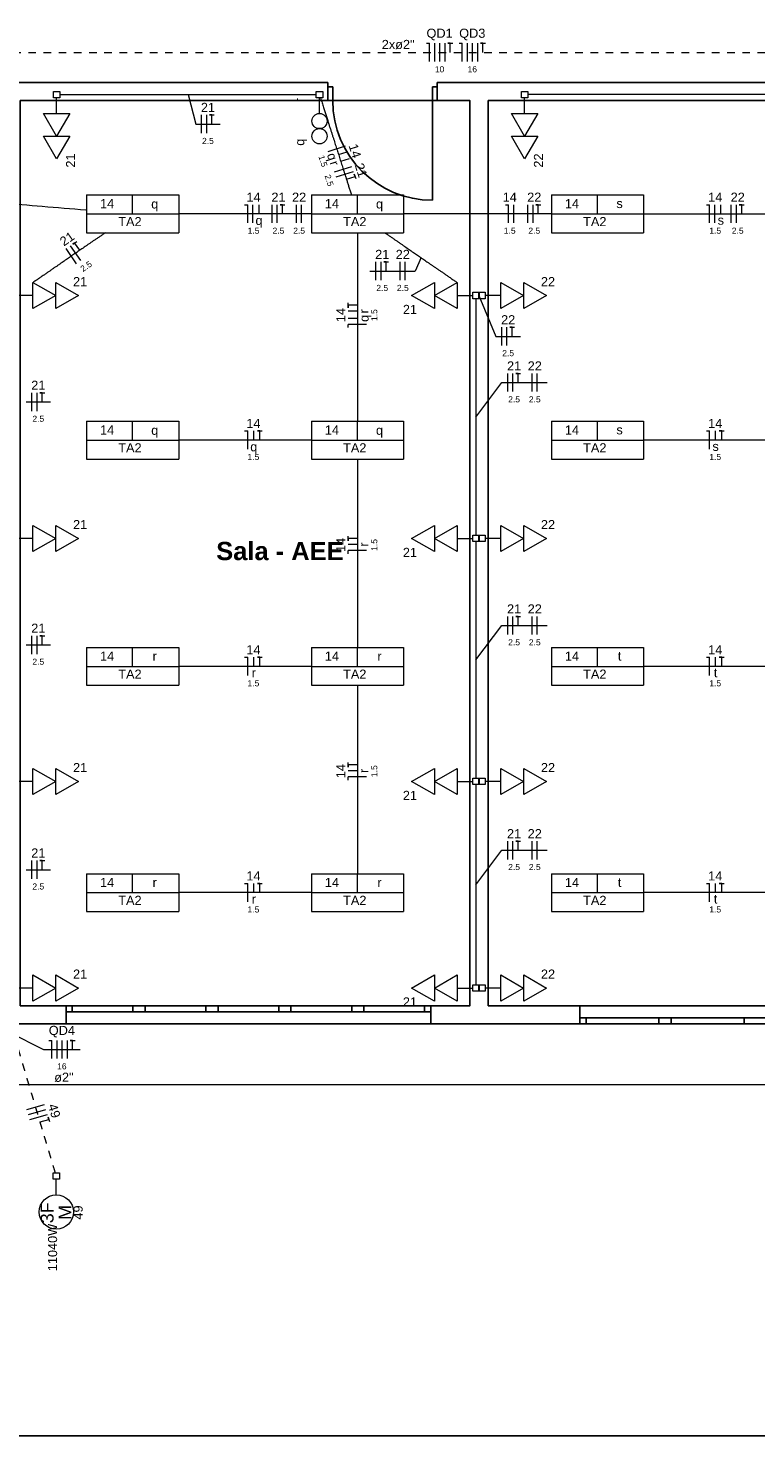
# Model space of a CAD drawing. Header units: millimetres. Extents: x 55082 to 85113, y -5867 to -946.
# Tile 13 of 77: x 57098 to 57697, y -5866 to -4707. Entities that reach past the tile are written whole.
import ezdxf

# ---------------------------------------------------------------- set-up
doc = ezdxf.new("R2010")
doc.units = ezdxf.units.MM
doc.header["$MEASUREMENT"] = 0
doc.linetypes.add('JIS_02_1.2', pattern=[0.25, 0.125, -0.125])
for name, color, linetype, lineweight in [('EL-Condutos', 5, 'Continuous', 20), ('EL-Fios (Fase 1)', 7, 'Continuous', 5), ('EL-Fios (Fase 2)', 7, 'Continuous', 5), ('EL-Fios (Fase 3)', 7, 'Continuous', 5), ('EL-Fios (Neutro)', 7, 'Continuous', 5), ('EL-Fios (Retorno)', 7, 'Continuous', 5), ('EL-Fios (Terra)', 7, 'Continuous', 5), ('EL-Textos conduto', 7, 'Continuous', 5), ('EL-Textos fios', 7, 'Continuous', 20), ('FINA', 8, 'Continuous', 5), ('P-SIMBOL', 5, 'Continuous', 20), ('Textos', 7, 'Continuous', 5)]:
    doc.layers.add(name, color=color, linetype=linetype, lineweight=lineweight)
doc.layers.add('M-6', color=6, linetype='Continuous')
doc.styles.add('Arial', font='arial.ttf')
doc.styles.add('ArialN', font='arialbd.ttf')

msp = doc.modelspace()

# ---------------------------------------------------------------- linework, layer by layer
for p, q in [((57344.4, -4752.1), (56470.5, -4752.1)), ((57344.4, -4752.1), (57340.7, -4752.1)), ((57344.4, -4767.1), (57344.4, -4752.1)), ((57344.4, -4767.1), (57344.4, -4752.1)), ((57344.4, -4755.6), (57348.4, -4755.6)), ((57348.4, -4755.6), (57348.4, -4767.1)), ((57430.4, -4755.6), (57434.4, -4755.6)), ((57430.4, -4755.6), (57430.4, -4849.1)), ((57434.4, -4752.1), (57438.1, -4752.1)), ((57434.4, -4767.1), (57434.4, -4752.1)), ((57434.4, -4767.1), (57434.4, -4752.1)), ((57909.3, -4752.1), (57434.4, -4752.1)), ((57091.2, -4767.1), (57131.2, -4767.1)), ((57185.1, -4767.1), (57305.1, -4767.1)), ((57344.4, -4767.1), (57340.7, -4767.1)), ((57461.2, -4767.1), (57430.4, -4767.1)), ((57434.4, -4767.1), (57438.1, -4767.1)), ((57476.2, -4767.1), (57476.2, -5512.1)), ((57476.2, -4919.7), (57476.2, -4854.7)), ((57429, -5512.1), (57091.2, -5512.1)), ((57129, -5512.1), (57129, -5527.1)), ((57129, -5512.1), (57129, -5527.1)), ((57134, -5512.1), (57134, -5517.1)), ((57184, -5517.1), (57184, -5512.1)), ((57194, -5512.1), (57194, -5517.1)), ((57244, -5517.1), (57244, -5512.1)), ((57254, -5512.1), (57254, -5517.1)), ((57304, -5517.1), (57304, -5512.1)), ((57314, -5512.1), (57314, -5517.1)), ((57364, -5517.1), (57364, -5512.1)), ((57374, -5512.1), (57374, -5517.1)), ((57424, -5517.1), (57424, -5512.1)), ((57429, -5512.1), (57429, -5527.1)), ((57429, -5512.1), (57429, -5527.1)), ((57516.2, -5512.1), (57696.2, -5512.1)), ((57551.8, -5527.1), (57551.8, -5512.1)), ((57971.8, -5512.1), (57551.8, -5512.1)), ((57551.8, -5527.1), (57551.8, -5512.1)), ((57429, -5517.1), (57129, -5517.1)), ((57971.8, -5522.1), (57551.8, -5522.1)), ((57556.8, -5527.1), (57556.8, -5522.1)), ((57616.8, -5522.1), (57616.8, -5527.1)), ((57626.8, -5527.1), (57626.8, -5522.1)), ((57686.8, -5522.1), (57686.8, -5527.1))]:
    msp.add_line(p, q)
msp.add_lwpolyline([(57091.2, -4767.1), (57091.2, -5512.1), (57461.2, -5512.1), (57461.2, -4767.1)], close=True)
for points in [[(57091.2, -4767.1), (57348.4, -4767.1)], [(57461.2, -4767.1), (57461.2, -5512.1)], [(57476.2, -4767.1), (57913.3, -4767.1)], [(57461.2, -5512.1), (57429, -5512.1)], [(57551.8, -5512.1), (57476.2, -5512.1)], [(57028.5, -5527.1), (57429, -5527.1)], [(57429, -5527.1), (58077.1, -5527.1)]]:
    msp.add_lwpolyline(points)
msp.add_arc((57430.4, -4767.1), 82, 180, 270)
at = {"layer": 'EL-Condutos', "linetype": 'JIS_02_1.2', "ltscale": 50}
for points in [[(56310.4, -4727.4), (56415.7, -4727.4), (56514.2, -4727.4), (56606.5, -4727.4), (56693, -4727.4), (56774.3, -4727.4), (56850.7, -4727.4), (56922.9, -4727.4), (56991.2, -4727.4), (57056.1, -4727.4), (57118.2, -4727.4), (57177.9, -4727.4), (57235.6, -4727.4), (57292, -4727.4), (57347.3, -4727.4), (57402.2, -4727.4), (57457.1, -4727.4), (57512.5, -4727.4), (57568.8, -4727.4), (57626.5, -4727.4), (57686.2, -4727.4), (57748.3, -4727.4), (57813.2, -4727.4), (57881.6, -4727.4), (57953.7, -4727.4), (58030.2, -4727.4), (58111.4, -4727.4), (58198, -4727.4), (58290.2, -4727.4), (58388.8, -4727.4), (58494, -4727.4)], [(57120.1, -5649.5), (57118.4, -5643.8), (57116.8, -5638.4), (57115.3, -5633.4), (57113.9, -5628.6), (57112.5, -5624.1), (57111.2, -5619.9), (57110.1, -5615.9), (57108.9, -5612.1), (57107.8, -5608.5), (57106.8, -5605), (57105.8, -5601.6), (57104.8, -5598.4), (57103.9, -5595.3), (57103, -5592.2), (57102.1, -5589.1), (57101.2, -5586.1), (57100.2, -5583.1), (57099.3, -5580), (57098.4, -5576.9), (57097.4, -5573.7), (57096.5, -5570.4), (57095.4, -5566.9), (57094.4, -5563.4), (57093.2, -5559.6), (57092.1, -5555.7), (57090.8, -5551.5), (57089.5, -5547.1), (57088.1, -5542.4), (57086.6, -5537.5), (57085, -5532.2)]]:
    msp.add_spline(points, degree=3, dxfattribs=at)
at = {"layer": 'EL-Condutos', "linetype": 'Continuous', "ltscale": 50}
for points in [[(57123.9, -4762.1), (57134, -4762.1), (57143.5, -4762.1), (57152.4, -4762.1), (57160.7, -4762.1), (57168.6, -4762.1), (57176, -4762.1), (57182.9, -4762.1), (57189.5, -4762.1), (57195.8, -4762.1), (57201.8, -4762.1), (57207.6, -4762.1), (57213.2, -4762.1), (57218.7, -4762.1), (57224, -4762.1), (57229.3, -4762.1), (57234.7, -4762.1), (57240, -4762.1), (57245.5, -4762.1), (57251.1, -4762.1), (57256.9, -4762.1), (57262.9, -4762.1), (57269.2, -4762.1), (57275.8, -4762.1), (57282.7, -4762.1), (57290.1, -4762.1), (57298, -4762.1), (57306.3, -4762.1), (57315.2, -4762.1), (57324.7, -4762.1), (57334.8, -4762.1)], [(57898, -4762.1), (57879.3, -4762.1), (57861.7, -4762.1), (57845.3, -4762.1), (57829.9, -4762.1), (57815.4, -4762.1), (57801.8, -4762.1), (57788.9, -4762.1), (57776.7, -4762.1), (57765.1, -4762.1), (57754.1, -4762.1), (57743.4, -4762.1), (57733.1, -4762.1), (57723.1, -4762.1), (57713.2, -4762.1), (57703.4, -4762.1), (57693.7, -4762.1), (57683.8, -4762.1), (57673.7, -4762.1), (57663.4, -4762.1), (57652.8, -4762.1), (57641.7, -4762.1), (57630.2, -4762.1), (57618, -4762.1), (57605.1, -4762.1), (57591.5, -4762.1), (57577, -4762.1), (57561.6, -4762.1), (57545.1, -4762.1), (57527.6, -4762.1), (57508.8, -4762.1)], [(57338.3, -4764.9), (57339.6, -4768.8), (57340.8, -4772.6), (57341.9, -4776.1), (57343, -4779.4), (57344, -4782.6), (57344.9, -4785.6), (57345.8, -4788.5), (57346.7, -4791.2), (57347.5, -4793.8), (57348.3, -4796.2), (57349.1, -4798.6), (57349.8, -4800.9), (57350.5, -4803.2), (57351.2, -4805.4), (57351.9, -4807.5), (57352.6, -4809.6), (57353.3, -4811.8), (57353.9, -4813.9), (57354.6, -4816), (57355.3, -4818.2), (57356, -4820.4), (57356.7, -4822.7), (57357.5, -4825), (57358.3, -4827.5), (57359.1, -4830), (57359.9, -4832.6), (57360.8, -4835.4), (57361.7, -4838.3), (57362.7, -4841.4), (57363.8, -4844.7)], [(56371.4, -4791.3), (56409, -4794.5), (56444.3, -4797.5), (56477.4, -4800.3), (56508.5, -4802.9), (56537.8, -4805.4), (56565.4, -4807.8), (56591.5, -4810), (56616.2, -4812.1), (56639.8, -4814.1), (56662.3, -4816), (56683.9, -4817.8), (56704.9, -4819.6), (56725.3, -4821.3), (56745.3, -4823), (56765.1, -4824.7), (56784.8, -4826.4), (56804.7, -4828.1), (56824.8, -4829.8), (56845.3, -4831.5), (56866.4, -4833.3), (56888.3, -4835.2), (56911, -4837.1), (56934.9, -4839.1), (56959.9, -4841.3), (56986.4, -4843.5), (57014.4, -4845.9), (57044.1, -4848.4), (57075.7, -4851.1), (57109.4, -4854), (57145.2, -4857)], [(57330.9, -4860.3), (57326.4, -4860.3), (57322, -4860.3), (57317.8, -4860.3), (57313.8, -4860.3), (57310, -4860.3), (57306.2, -4860.3), (57302.6, -4860.3), (57299.1, -4860.3), (57295.6, -4860.3), (57292.3, -4860.3), (57289, -4860.3), (57285.7, -4860.3), (57282.6, -4860.3), (57279.4, -4860.3), (57276.2, -4860.3), (57273.1, -4860.3), (57269.9, -4860.3), (57266.7, -4860.3), (57263.5, -4860.3), (57260.2, -4860.3), (57256.8, -4860.3), (57253.4, -4860.3), (57249.9, -4860.3), (57246.2, -4860.3), (57242.5, -4860.3), (57238.6, -4860.3), (57234.6, -4860.3), (57230.4, -4860.3), (57226.1, -4860.3), (57221.6, -4860.3)], [(57528.3, -4860.3), (57523.2, -4860.3), (57518.3, -4860.3), (57513.6, -4860.3), (57509.1, -4860.3), (57504.8, -4860.3), (57500.6, -4860.3), (57496.6, -4860.3), (57492.7, -4860.3), (57488.9, -4860.3), (57485.2, -4860.3), (57481.6, -4860.3), (57478, -4860.3), (57474.5, -4860.3), (57471, -4860.3), (57467.5, -4860.3), (57464, -4860.3), (57460.5, -4860.3), (57457, -4860.3), (57453.4, -4860.3), (57449.8, -4860.3), (57446.1, -4860.3), (57442.3, -4860.3), (57438.3, -4860.3), (57434.3, -4860.3), (57430.1, -4860.3), (57425.8, -4860.3), (57421.3, -4860.3), (57416.6, -4860.3), (57411.8, -4860.3), (57406.7, -4860.3)], [(57604.1, -4860.3), (57608.4, -4860.3), (57612.5, -4860.3), (57616.5, -4860.3), (57620.3, -4860.3), (57624, -4860.3), (57627.6, -4860.3), (57631, -4860.3), (57634.4, -4860.3), (57637.7, -4860.3), (57640.9, -4860.3), (57644, -4860.3), (57647.1, -4860.3), (57650.2, -4860.3), (57653.2, -4860.3), (57656.2, -4860.3), (57659.2, -4860.3), (57662.3, -4860.3), (57665.3, -4860.3), (57668.4, -4860.3), (57671.6, -4860.3), (57674.8, -4860.3), (57678.1, -4860.3), (57681.4, -4860.3), (57684.9, -4860.3), (57688.4, -4860.3), (57692.1, -4860.3), (57695.9, -4860.3), (57699.9, -4860.3), (57704, -4860.3), (57708.3, -4860.3)], [(57161.1, -4875.9), (57158.8, -4877.5), (57156.6, -4879), (57154.4, -4880.5), (57152.3, -4881.9), (57150.3, -4883.3), (57148.4, -4884.6), (57146.5, -4885.9), (57144.7, -4887.2), (57142.9, -4888.4), (57141.2, -4889.6), (57139.4, -4890.8), (57137.7, -4892), (57136, -4893.2), (57134.3, -4894.3), (57132.6, -4895.5), (57130.9, -4896.7), (57129.2, -4897.9), (57127.4, -4899.1), (57125.6, -4900.3), (57123.8, -4901.6), (57122, -4902.9), (57120, -4904.2), (57118, -4905.5), (57116, -4907), (57113.9, -4908.4), (57111.7, -4910), (57109.4, -4911.5), (57107, -4913.2), (57104.5, -4914.9), (57101.8, -4916.7)], [(57368.7, -4875.8), (57368.7, -4882.9), (57368.7, -4889.6), (57368.7, -4895.9), (57368.7, -4901.9), (57368.7, -4907.6), (57368.7, -4913), (57368.7, -4918.1), (57368.7, -4923), (57368.7, -4927.7), (57368.7, -4932.3), (57368.7, -4936.7), (57368.7, -4940.9), (57368.7, -4945.1), (57368.7, -4949.3), (57368.7, -4953.4), (57368.7, -4957.5), (57368.7, -4961.6), (57368.7, -4965.8), (57368.7, -4970.1), (57368.7, -4974.5), (57368.7, -4979.1), (57368.7, -4983.8), (57368.7, -4988.7), (57368.7, -4993.8), (57368.7, -4999.2), (57368.7, -5004.9), (57368.7, -5010.9), (57368.7, -5017.2), (57368.7, -5023.9), (57368.7, -5031)], [(57391.3, -4875.9), (57393.7, -4877.5), (57395.9, -4879), (57398, -4880.5), (57400.1, -4881.9), (57402.1, -4883.3), (57404, -4884.6), (57405.9, -4885.9), (57407.7, -4887.2), (57409.5, -4888.4), (57411.3, -4889.6), (57413, -4890.8), (57414.7, -4892), (57416.4, -4893.2), (57418.1, -4894.3), (57419.8, -4895.5), (57421.5, -4896.7), (57423.3, -4897.9), (57425, -4899.1), (57426.8, -4900.3), (57428.6, -4901.6), (57430.5, -4902.9), (57432.4, -4904.2), (57434.4, -4905.5), (57436.5, -4907), (57438.6, -4908.4), (57440.8, -4910), (57443.1, -4911.5), (57445.5, -4913.2), (57448, -4914.9), (57450.6, -4916.7)], [(57466.2, -4930.1), (57466.2, -4939.5), (57466.2, -4948.2), (57466.2, -4956.4), (57466.2, -4964.1), (57466.2, -4971.4), (57466.2, -4978.2), (57466.2, -4984.6), (57466.2, -4990.7), (57466.2, -4996.5), (57466.2, -5002.1), (57466.2, -5007.4), (57466.2, -5012.6), (57466.2, -5017.6), (57466.2, -5022.6), (57466.2, -5027.5), (57466.2, -5032.4), (57466.2, -5037.4), (57466.2, -5042.4), (57466.2, -5047.6), (57466.2, -5052.9), (57466.2, -5058.5), (57466.2, -5064.3), (57466.2, -5070.4), (57466.2, -5076.8), (57466.2, -5083.6), (57466.2, -5090.9), (57466.2, -5098.6), (57466.2, -5106.8), (57466.2, -5115.5), (57466.2, -5124.8)], [(57330.9, -5046.5), (57326.4, -5046.5), (57322, -5046.5), (57317.8, -5046.5), (57313.8, -5046.5), (57310, -5046.5), (57306.2, -5046.5), (57302.6, -5046.5), (57299.1, -5046.5), (57295.6, -5046.5), (57292.3, -5046.5), (57289, -5046.5), (57285.7, -5046.5), (57282.6, -5046.5), (57279.4, -5046.5), (57276.2, -5046.5), (57273.1, -5046.5), (57269.9, -5046.5), (57266.7, -5046.5), (57263.5, -5046.5), (57260.2, -5046.5), (57256.8, -5046.5), (57253.4, -5046.5), (57249.9, -5046.5), (57246.2, -5046.5), (57242.5, -5046.5), (57238.6, -5046.5), (57234.6, -5046.5), (57230.4, -5046.5), (57226.1, -5046.5), (57221.6, -5046.5)], [(57708.3, -5046.5), (57704, -5046.5), (57699.9, -5046.5), (57695.9, -5046.5), (57692.1, -5046.5), (57688.4, -5046.5), (57684.9, -5046.5), (57681.4, -5046.5), (57678.1, -5046.5), (57674.8, -5046.5), (57671.6, -5046.5), (57668.4, -5046.5), (57665.3, -5046.5), (57662.3, -5046.5), (57659.2, -5046.5), (57656.2, -5046.5), (57653.2, -5046.5), (57650.2, -5046.5), (57647.1, -5046.5), (57644, -5046.5), (57640.9, -5046.5), (57637.7, -5046.5), (57634.4, -5046.5), (57631, -5046.5), (57627.6, -5046.5), (57624, -5046.5), (57620.3, -5046.5), (57616.5, -5046.5), (57612.5, -5046.5), (57608.4, -5046.5), (57604.1, -5046.5)], [(57368.7, -5062), (57368.7, -5069.1), (57368.7, -5075.8), (57368.7, -5082.2), (57368.7, -5088.2), (57368.7, -5093.8), (57368.7, -5099.2), (57368.7, -5104.4), (57368.7, -5109.3), (57368.7, -5114), (57368.7, -5118.5), (57368.7, -5122.9), (57368.7, -5127.2), (57368.7, -5131.4), (57368.7, -5135.5), (57368.7, -5139.6), (57368.7, -5143.8), (57368.7, -5147.9), (57368.7, -5152.1), (57368.7, -5156.4), (57368.7, -5160.8), (57368.7, -5165.3), (57368.7, -5170), (57368.7, -5174.9), (57368.7, -5180.1), (57368.7, -5185.5), (57368.7, -5191.1), (57368.7, -5197.1), (57368.7, -5203.5), (57368.7, -5210.2), (57368.7, -5217.2)], [(57466.2, -5130.1), (57466.2, -5139.5), (57466.2, -5148.2), (57466.2, -5156.4), (57466.2, -5164.1), (57466.2, -5171.4), (57466.2, -5178.2), (57466.2, -5184.6), (57466.2, -5190.7), (57466.2, -5196.5), (57466.2, -5202.1), (57466.2, -5207.4), (57466.2, -5212.6), (57466.2, -5217.6), (57466.2, -5222.6), (57466.2, -5227.5), (57466.2, -5232.4), (57466.2, -5237.4), (57466.2, -5242.4), (57466.2, -5247.6), (57466.2, -5252.9), (57466.2, -5258.5), (57466.2, -5264.3), (57466.2, -5270.4), (57466.2, -5276.8), (57466.2, -5283.6), (57466.2, -5290.9), (57466.2, -5298.6), (57466.2, -5306.8), (57466.2, -5315.5), (57466.2, -5324.8)], [(57330.9, -5232.8), (57326.4, -5232.8), (57322, -5232.8), (57317.8, -5232.8), (57313.8, -5232.8), (57310, -5232.8), (57306.2, -5232.8), (57302.6, -5232.8), (57299.1, -5232.8), (57295.6, -5232.8), (57292.3, -5232.8), (57289, -5232.8), (57285.7, -5232.8), (57282.6, -5232.8), (57279.4, -5232.8), (57276.2, -5232.8), (57273.1, -5232.8), (57269.9, -5232.8), (57266.7, -5232.8), (57263.5, -5232.8), (57260.2, -5232.8), (57256.8, -5232.8), (57253.4, -5232.8), (57249.9, -5232.8), (57246.2, -5232.8), (57242.5, -5232.8), (57238.6, -5232.8), (57234.6, -5232.8), (57230.4, -5232.8), (57226.1, -5232.8), (57221.6, -5232.8)], [(57708.3, -5232.8), (57704, -5232.8), (57699.9, -5232.8), (57695.9, -5232.8), (57692.1, -5232.8), (57688.4, -5232.8), (57684.9, -5232.8), (57681.4, -5232.8), (57678.1, -5232.8), (57674.8, -5232.8), (57671.6, -5232.8), (57668.4, -5232.8), (57665.3, -5232.8), (57662.3, -5232.8), (57659.2, -5232.8), (57656.2, -5232.8), (57653.2, -5232.8), (57650.2, -5232.8), (57647.1, -5232.8), (57644, -5232.8), (57640.9, -5232.8), (57637.7, -5232.8), (57634.4, -5232.8), (57631, -5232.8), (57627.6, -5232.8), (57624, -5232.8), (57620.3, -5232.8), (57616.5, -5232.8), (57612.5, -5232.8), (57608.4, -5232.8), (57604.1, -5232.8)], [(57368.7, -5248.3), (57368.7, -5255.4), (57368.7, -5262.1), (57368.7, -5268.4), (57368.7, -5274.4), (57368.7, -5280.1), (57368.7, -5285.5), (57368.7, -5290.6), (57368.7, -5295.5), (57368.7, -5300.2), (57368.7, -5304.8), (57368.7, -5309.2), (57368.7, -5313.4), (57368.7, -5317.6), (57368.7, -5321.8), (57368.7, -5325.9), (57368.7, -5330), (57368.7, -5334.1), (57368.7, -5338.3), (57368.7, -5342.6), (57368.7, -5347), (57368.7, -5351.6), (57368.7, -5356.3), (57368.7, -5361.2), (57368.7, -5366.3), (57368.7, -5371.7), (57368.7, -5377.4), (57368.7, -5383.4), (57368.7, -5389.7), (57368.7, -5396.4), (57368.7, -5403.5)], [(57466.2, -5330.2), (57466.2, -5338), (57466.2, -5345.4), (57466.2, -5352.4), (57466.2, -5358.9), (57466.2, -5365), (57466.2, -5370.7), (57466.2, -5376.2), (57466.2, -5381.3), (57466.2, -5386.3), (57466.2, -5391), (57466.2, -5395.5), (57466.2, -5399.9), (57466.2, -5404.1), (57466.2, -5408.3), (57466.2, -5412.5), (57466.2, -5416.7), (57466.2, -5420.9), (57466.2, -5425.1), (57466.2, -5429.5), (57466.2, -5434), (57466.2, -5438.7), (57466.2, -5443.6), (57466.2, -5448.8), (57466.2, -5454.2), (57466.2, -5460), (57466.2, -5466.1), (57466.2, -5472.6), (57466.2, -5479.5), (57466.2, -5486.9), (57466.2, -5494.8)], [(57330.9, -5419), (57326.4, -5419), (57322, -5419), (57317.8, -5419), (57313.8, -5419), (57310, -5419), (57306.2, -5419), (57302.6, -5419), (57299.1, -5419), (57295.6, -5419), (57292.3, -5419), (57289, -5419), (57285.7, -5419), (57282.6, -5419), (57279.4, -5419), (57276.2, -5419), (57273.1, -5419), (57269.9, -5419), (57266.7, -5419), (57263.5, -5419), (57260.2, -5419), (57256.8, -5419), (57253.4, -5419), (57249.9, -5419), (57246.2, -5419), (57242.5, -5419), (57238.6, -5419), (57234.6, -5419), (57230.4, -5419), (57226.1, -5419), (57221.6, -5419)], [(57708.3, -5419), (57704, -5419), (57699.9, -5419), (57695.9, -5419), (57692.1, -5419), (57688.4, -5419), (57684.9, -5419), (57681.4, -5419), (57678.1, -5419), (57674.8, -5419), (57671.6, -5419), (57668.4, -5419), (57665.3, -5419), (57662.3, -5419), (57659.2, -5419), (57656.2, -5419), (57653.2, -5419), (57650.2, -5419), (57647.1, -5419), (57644, -5419), (57640.9, -5419), (57637.7, -5419), (57634.4, -5419), (57631, -5419), (57627.6, -5419), (57624, -5419), (57620.3, -5419), (57616.5, -5419), (57612.5, -5419), (57608.4, -5419), (57604.1, -5419)]]:
    msp.add_spline(points, degree=3, dxfattribs=at)
at = {"layer": 'EL-Fios (Fase 1)'}
for p, q in [((57432.3, -4734.9), (57432.3, -4719.9)), ((57459.2, -4734.9), (57459.2, -4719.9)), ((57240.4, -4793.9), (57240.4, -4778.9)), ((57349.9, -4825.8), (57364.2, -4821.2)), ((57298.5, -4867.8), (57298.5, -4852.8)), ((57318.5, -4867.8), (57318.5, -4852.8)), ((57508.9, -4867.8), (57508.9, -4852.8)), ((57676.3, -4867.8), (57676.3, -4852.8)), ((57137.5, -4901.3), (57129, -4888.9)), ((57383.8, -4914.9), (57383.8, -4899.9)), ((57403.9, -4914.9), (57403.9, -4899.9)), ((57487.4, -4968.6), (57487.4, -4953.6)), ((57492.4, -5006.6), (57492.4, -4991.6)), ((57512.5, -5006.6), (57512.5, -4991.6)), ((57100.8, -5022.6), (57100.8, -5007.6)), ((57492.4, -5206.6), (57492.4, -5191.6)), ((57512.5, -5206.6), (57512.5, -5191.6)), ((57100.8, -5222.6), (57100.8, -5207.6)), ((57492.4, -5391.6), (57492.4, -5376.6)), ((57512.5, -5391.6), (57512.5, -5376.6)), ((57100.8, -5407.6), (57100.8, -5392.6)), ((57121.5, -5555.6), (57121.5, -5540.6)), ((57096.7, -5597.6), (57111.1, -5593.3))]:
    msp.add_line(p, q, dxfattribs=at)
at = {"layer": 'EL-Fios (Fase 2)'}
for p, q in [((57436.5, -4734.9), (57436.5, -4719.9)), ((57463.5, -4734.9), (57463.5, -4719.9)), ((57344.5, -4809), (57358.8, -4804.4)), ((57282.7, -4867.8), (57282.7, -4852.8)), ((57322.8, -4867.8), (57322.8, -4852.8)), ((57497.4, -4867.8), (57497.4, -4852.8)), ((57513.2, -4867.8), (57513.2, -4852.8)), ((57662.7, -4867.8), (57662.7, -4852.8)), ((57680.6, -4867.8), (57680.6, -4852.8)), ((57408.1, -4914.9), (57408.1, -4899.9)), ((57491.7, -4968.6), (57491.7, -4953.6)), ((57516.7, -5006.6), (57516.7, -4991.6)), ((57516.7, -5206.6), (57516.7, -5191.6)), ((57516.7, -5391.6), (57516.7, -5376.6)), ((57125.7, -5555.6), (57125.7, -5540.6)), ((57098, -5601.7), (57112.3, -5597.4))]:
    msp.add_line(p, q, dxfattribs=at)
at = {"layer": 'EL-Fios (Fase 3)'}
for p, q in [((57440.8, -4734.9), (57440.8, -4719.9)), ((57467.8, -4734.9), (57467.8, -4719.9)), ((57244.7, -4793.9), (57244.7, -4778.9)), ((57351.2, -4829.8), (57365.5, -4825.3)), ((57302.7, -4867.8), (57302.7, -4852.8)), ((57141, -4898.8), (57132.5, -4886.5)), ((57388.1, -4914.9), (57388.1, -4899.9)), ((57496.6, -5006.6), (57496.6, -4991.6)), ((57105.1, -5022.6), (57105.1, -5007.6)), ((57496.6, -5206.6), (57496.6, -5191.6)), ((57105.1, -5222.6), (57105.1, -5207.6)), ((57496.6, -5391.6), (57496.6, -5376.6)), ((57105.1, -5407.6), (57105.1, -5392.6)), ((57130, -5555.6), (57130, -5540.6)), ((57099.2, -5605.8), (57113.6, -5601.5))]:
    msp.add_line(p, q, dxfattribs=at)
at = {"layer": 'EL-Fios (Neutro)'}
for p, q in [((57425.5, -4719.9), (57428, -4719.9)), ((57428, -4734.9), (57428, -4719.9)), ((57452.4, -4719.9), (57454.9, -4719.9)), ((57454.9, -4734.9), (57454.9, -4719.9)), ((57275.9, -4852.8), (57278.4, -4852.8)), ((57278.4, -4867.8), (57278.4, -4852.8)), ((57490.6, -4852.8), (57493.1, -4852.8)), ((57493.1, -4867.8), (57493.1, -4852.8)), ((57655.9, -4852.8), (57658.4, -4852.8)), ((57658.4, -4867.8), (57658.4, -4852.8)), ((57376.2, -4951.3), (57361.2, -4951.3)), ((57361.2, -4953.8), (57361.2, -4951.3)), ((57275.9, -5039), (57278.4, -5039)), ((57278.4, -5054), (57278.4, -5039)), ((57655.9, -5039), (57658.4, -5039)), ((57658.4, -5054), (57658.4, -5039)), ((57376.2, -5137.5), (57361.2, -5137.5)), ((57361.2, -5140), (57361.2, -5137.5)), ((57275.9, -5225.3), (57278.4, -5225.3)), ((57278.4, -5240.3), (57278.4, -5225.3)), ((57655.9, -5225.3), (57658.4, -5225.3)), ((57658.4, -5240.3), (57658.4, -5225.3)), ((57376.2, -5323.8), (57361.2, -5323.8)), ((57361.2, -5326.3), (57361.2, -5323.8)), ((57275.9, -5411.5), (57278.4, -5411.5)), ((57278.4, -5426.5), (57278.4, -5411.5)), ((57655.9, -5411.5), (57658.4, -5411.5)), ((57658.4, -5426.5), (57658.4, -5411.5)), ((57114.7, -5540.6), (57117.2, -5540.6)), ((57117.2, -5555.6), (57117.2, -5540.6))]:
    msp.add_line(p, q, dxfattribs=at)
at = {"layer": 'EL-Fios (Retorno)'}
for p, q in [((57353.2, -4811.5), (57360.3, -4809.2)), ((57354.9, -4816.9), (57362.1, -4814.7)), ((57287.7, -4860.3), (57287.7, -4852.8)), ((57667.7, -4860.3), (57667.7, -4852.8)), ((57368.7, -4940.5), (57361.2, -4940.5)), ((57368.7, -4946.3), (57361.2, -4946.3)), ((57283.4, -5046.5), (57283.4, -5039)), ((57663.4, -5046.5), (57663.4, -5039)), ((57368.7, -5132.5), (57361.2, -5132.5)), ((57283.4, -5232.8), (57283.4, -5225.3)), ((57663.4, -5232.8), (57663.4, -5225.3)), ((57368.7, -5318.8), (57361.2, -5318.8)), ((57283.4, -5419), (57283.4, -5411.5)), ((57663.4, -5419), (57663.4, -5411.5))]:
    msp.add_line(p, q, dxfattribs=at)
at = {"layer": 'EL-Fios (Terra)'}
for points in [[(57445.1, -4727.4), (57445.1, -4719.9), (57443.1, -4719.9), (57447.1, -4719.9)], [(57472, -4727.4), (57472, -4719.9), (57470, -4719.9), (57474, -4719.9)], [(57248.9, -4786.4), (57248.9, -4778.9), (57246.9, -4778.9), (57250.9, -4778.9)], [(57359.6, -4831.6), (57366.8, -4829.4), (57366.1, -4827.5), (57367.4, -4831.3)], [(57307, -4860.3), (57307, -4852.8), (57305, -4852.8), (57309, -4852.8)], [(57517.5, -4860.3), (57517.5, -4852.8), (57515.5, -4852.8), (57519.5, -4852.8)], [(57684.9, -4860.3), (57684.9, -4852.8), (57682.9, -4852.8), (57686.9, -4852.8)], [(57140.3, -4890.2), (57136, -4884), (57134.4, -4885.2), (57137.7, -4882.9)], [(57392.3, -4907.4), (57392.3, -4899.9), (57390.3, -4899.9), (57394.3, -4899.9)], [(57368.7, -4935.5), (57361.2, -4935.5), (57361.2, -4937.5), (57361.2, -4933.5)], [(57496, -4961.1), (57496, -4953.6), (57494, -4953.6), (57498, -4953.6)], [(57500.9, -4999.1), (57500.9, -4991.6), (57498.9, -4991.6), (57502.9, -4991.6)], [(57109.4, -5015.1), (57109.4, -5007.6), (57107.4, -5007.6), (57111.4, -5007.6)], [(57288.4, -5046.5), (57288.4, -5039), (57286.4, -5039), (57290.4, -5039)], [(57668.4, -5046.5), (57668.4, -5039), (57666.4, -5039), (57670.4, -5039)], [(57368.7, -5127.5), (57361.2, -5127.5), (57361.2, -5129.5), (57361.2, -5125.5)], [(57500.9, -5199.1), (57500.9, -5191.6), (57498.9, -5191.6), (57502.9, -5191.6)], [(57109.4, -5215.1), (57109.4, -5207.6), (57107.4, -5207.6), (57111.4, -5207.6)], [(57288.4, -5232.8), (57288.4, -5225.3), (57286.4, -5225.3), (57290.4, -5225.3)], [(57668.4, -5232.8), (57668.4, -5225.3), (57666.4, -5225.3), (57670.4, -5225.3)], [(57368.7, -5313.8), (57361.2, -5313.8), (57361.2, -5315.8), (57361.2, -5311.8)], [(57500.9, -5384.1), (57500.9, -5376.6), (57498.9, -5376.6), (57502.9, -5376.6)], [(57109.4, -5400.1), (57109.4, -5392.6), (57107.4, -5392.6), (57111.4, -5392.6)], [(57288.4, -5419), (57288.4, -5411.5), (57286.4, -5411.5), (57290.4, -5411.5)], [(57668.4, -5419), (57668.4, -5411.5), (57666.4, -5411.5), (57670.4, -5411.5)], [(57134.3, -5548.1), (57134.3, -5540.6), (57132.3, -5540.6), (57136.3, -5540.6)], [(57107.6, -5607.7), (57114.8, -5605.6), (57114.2, -5603.7), (57115.4, -5607.5)]]:
    msp.add_lwpolyline(points, dxfattribs=at)
at = {"layer": 'EL-Textos fios'}
for p, q in [((57229.3, -4762.1), (57235.6, -4786.4)), ((57235.6, -4786.4), (57255.8, -4786.4)), ((57421, -4896.3), (57416.1, -4907.4)), ((57378.9, -4907.4), (57416.1, -4907.4)), ((57468.7, -4927.5), (57482.6, -4961.1)), ((57482.6, -4961.1), (57502.8, -4961.1)), ((57466.2, -5027.5), (57487.5, -4999.1)), ((57487.5, -4999.1), (57524.7, -4999.1)), ((57096, -5015.1), (57116.2, -5015.1)), ((57466.2, -5227.5), (57487.5, -5199.1)), ((57487.5, -5199.1), (57524.7, -5199.1)), ((57096, -5215.1), (57116.2, -5215.1)), ((57466.2, -5412.5), (57487.5, -5384.1)), ((57487.5, -5384.1), (57524.7, -5384.1)), ((57096, -5400.1), (57116.2, -5400.1)), ((57082, -5533.8), (57110.4, -5548.1)), ((57110.4, -5548.1), (57140.6, -5548.1))]:
    msp.add_line(p, q, dxfattribs=at)
at = {"layer": 'FINA'}
msp.add_lwpolyline([(57476.2, -4767.1), (57476.2, -5512.1), (58016.2, -5512.1), (58016.2, -4767.1)], close=True, dxfattribs=at)
msp.add_lwpolyline([(59696.2, -5527.1), (59696.2, -5577.1), (55886.2, -5577.1), (55886.2, -5527.1)], dxfattribs=at)
at = {"layer": 'M-6'}
msp.add_line((60852, -5866.1), (55082, -5866.1), dxfattribs=at)
at = {"layer": 'P-SIMBOL'}
for p, q in [((57118.6, -4759.5), (57123.9, -4759.5)), ((57118.6, -4764.8), (57118.6, -4759.5)), ((57123.9, -4759.5), (57123.9, -4764.8)), ((57334.8, -4759.5), (57340.1, -4759.5)), ((57334.8, -4764.8), (57334.8, -4759.5)), ((57340.1, -4759.5), (57340.1, -4764.8)), ((57503.6, -4759.5), (57508.9, -4759.5)), ((57503.6, -4764.8), (57503.6, -4759.5)), ((57508.9, -4759.5), (57508.9, -4764.8)), ((57123.9, -4764.8), (57118.6, -4764.8)), ((57121.2, -4777.6), (57121.2, -4764.8)), ((57340.1, -4764.8), (57334.8, -4764.8)), ((57337.5, -4777.6), (57337.5, -4764.8)), ((57508.9, -4764.8), (57503.6, -4764.8)), ((57506.2, -4777.6), (57506.2, -4764.8)), ((57121.2, -4796.3), (57110.4, -4777.6)), ((57110.4, -4777.6), (57132.1, -4777.6)), ((57132.1, -4777.6), (57121.2, -4796.3)), ((57506.2, -4796.3), (57495.4, -4777.6)), ((57495.4, -4777.6), (57517.1, -4777.6)), ((57517.1, -4777.6), (57506.2, -4796.3)), ((57121.2, -4815.1), (57110.4, -4796.4)), ((57110.4, -4796.4), (57132, -4796.4)), ((57132, -4796.4), (57121.2, -4815.1)), ((57506.2, -4815.1), (57495.4, -4796.4)), ((57495.4, -4796.4), (57517, -4796.4)), ((57517, -4796.4), (57506.2, -4815.1)), ((57145.8, -4844.7), (57145.8, -4875.8)), ((57145.8, -4844.7), (57221.7, -4844.7)), ((57183.7, -4860.3), (57183.7, -4844.7)), ((57221.7, -4844.7), (57221.7, -4875.8)), ((57330.8, -4844.7), (57330.8, -4875.8)), ((57330.8, -4844.7), (57406.7, -4844.7)), ((57368.7, -4860.3), (57368.7, -4844.7)), ((57406.7, -4844.7), (57406.7, -4875.8)), ((57528.3, -4844.7), (57528.3, -4875.8)), ((57528.3, -4844.7), (57604.2, -4844.7)), ((57566.2, -4860.3), (57566.2, -4844.7)), ((57604.2, -4844.7), (57604.2, -4875.8)), ((57145.8, -4860.3), (57221.7, -4860.3)), ((57330.8, -4860.3), (57406.7, -4860.3)), ((57528.3, -4860.3), (57604.2, -4860.3)), ((57145.8, -4875.8), (57221.7, -4875.8)), ((57330.8, -4875.8), (57406.7, -4875.8)), ((57528.3, -4875.8), (57604.2, -4875.8)), ((57101.7, -4916.7), (57120.4, -4927.5)), ((57101.7, -4938.3), (57101.7, -4916.7)), ((57120.5, -4916.7), (57139.2, -4927.5)), ((57120.5, -4938.3), (57120.5, -4916.7)), ((57413.2, -4927.5), (57432, -4916.7)), ((57432, -4927.5), (57450.8, -4916.7)), ((57432, -4916.7), (57432, -4938.3)), ((57450.8, -4916.7), (57450.8, -4938.3)), ((57486.7, -4916.7), (57505.4, -4927.5)), ((57486.7, -4938.3), (57486.7, -4916.7)), ((57505.5, -4916.7), (57524.2, -4927.5)), ((57505.5, -4938.3), (57505.5, -4916.7)), ((57101.7, -4927.5), (57088.9, -4927.5)), ((57120.4, -4927.5), (57101.7, -4938.3)), ((57139.2, -4927.5), (57120.5, -4938.3)), ((57432, -4938.3), (57413.2, -4927.5)), ((57450.8, -4938.3), (57432, -4927.5)), ((57450.8, -4927.5), (57463.6, -4927.5)), ((57463.6, -4930.1), (57463.6, -4924.8)), ((57463.6, -4924.8), (57468.9, -4924.8)), ((57468.9, -4930.1), (57463.6, -4930.1)), ((57468.6, -4924.8), (57473.9, -4924.8)), ((57468.6, -4930.1), (57468.6, -4924.8)), ((57473.9, -4930.1), (57468.6, -4930.1)), ((57468.9, -4924.8), (57468.9, -4930.1)), ((57473.9, -4924.8), (57473.9, -4930.1)), ((57486.7, -4927.5), (57473.9, -4927.5)), ((57505.4, -4927.5), (57486.7, -4938.3)), ((57524.2, -4927.5), (57505.5, -4938.3)), ((57145.8, -5031), (57145.8, -5062.1)), ((57145.8, -5031), (57221.7, -5031)), ((57183.7, -5046.5), (57183.7, -5031)), ((57221.7, -5031), (57221.7, -5062.1)), ((57330.8, -5031), (57330.8, -5062.1)), ((57330.8, -5031), (57406.7, -5031)), ((57368.7, -5046.5), (57368.7, -5031)), ((57406.7, -5031), (57406.7, -5062.1)), ((57528.3, -5031), (57528.3, -5062.1)), ((57528.3, -5031), (57604.2, -5031)), ((57566.2, -5046.5), (57566.2, -5031)), ((57604.2, -5031), (57604.2, -5062.1)), ((57145.8, -5046.5), (57221.7, -5046.5)), ((57330.8, -5046.5), (57406.7, -5046.5)), ((57528.3, -5046.5), (57604.2, -5046.5)), ((57145.8, -5062.1), (57221.7, -5062.1)), ((57330.8, -5062.1), (57406.7, -5062.1)), ((57528.3, -5062.1), (57604.2, -5062.1)), ((57101.7, -5116.7), (57120.4, -5127.5)), ((57101.7, -5138.3), (57101.7, -5116.7)), ((57120.5, -5116.7), (57139.2, -5127.5)), ((57120.5, -5138.3), (57120.5, -5116.7)), ((57413.2, -5127.5), (57432, -5116.7)), ((57432, -5127.5), (57450.8, -5116.7)), ((57432, -5116.7), (57432, -5138.3)), ((57450.8, -5116.7), (57450.8, -5138.3)), ((57486.7, -5116.7), (57505.4, -5127.5)), ((57486.7, -5138.3), (57486.7, -5116.7)), ((57505.5, -5116.7), (57524.2, -5127.5)), ((57505.5, -5138.3), (57505.5, -5116.7)), ((57101.7, -5127.5), (57088.9, -5127.5)), ((57120.4, -5127.5), (57101.7, -5138.3)), ((57139.2, -5127.5), (57120.5, -5138.3)), ((57432, -5138.3), (57413.2, -5127.5)), ((57450.8, -5138.3), (57432, -5127.5)), ((57450.8, -5127.5), (57463.6, -5127.5)), ((57463.6, -5130.1), (57463.6, -5124.8)), ((57463.6, -5124.8), (57468.9, -5124.8)), ((57468.9, -5130.1), (57463.6, -5130.1)), ((57468.6, -5124.8), (57473.9, -5124.8)), ((57468.6, -5130.1), (57468.6, -5124.8)), ((57473.9, -5130.1), (57468.6, -5130.1)), ((57468.9, -5124.8), (57468.9, -5130.1)), ((57473.9, -5124.8), (57473.9, -5130.1)), ((57486.7, -5127.5), (57473.9, -5127.5)), ((57505.4, -5127.5), (57486.7, -5138.3)), ((57524.2, -5127.5), (57505.5, -5138.3)), ((57145.8, -5217.2), (57145.8, -5248.3)), ((57145.8, -5217.2), (57221.7, -5217.2)), ((57183.7, -5232.8), (57183.7, -5217.2)), ((57221.7, -5217.2), (57221.7, -5248.3)), ((57330.8, -5217.2), (57330.8, -5248.3)), ((57330.8, -5217.2), (57406.7, -5217.2)), ((57368.7, -5232.8), (57368.7, -5217.2)), ((57406.7, -5217.2), (57406.7, -5248.3)), ((57528.3, -5217.2), (57528.3, -5248.3)), ((57528.3, -5217.2), (57604.2, -5217.2)), ((57566.2, -5232.8), (57566.2, -5217.2)), ((57604.2, -5217.2), (57604.2, -5248.3)), ((57145.8, -5232.8), (57221.7, -5232.8)), ((57330.8, -5232.8), (57406.7, -5232.8)), ((57528.3, -5232.8), (57604.2, -5232.8)), ((57145.8, -5248.3), (57221.7, -5248.3)), ((57330.8, -5248.3), (57406.7, -5248.3)), ((57528.3, -5248.3), (57604.2, -5248.3)), ((57101.7, -5316.7), (57120.4, -5327.5)), ((57101.7, -5338.3), (57101.7, -5316.7)), ((57120.5, -5316.7), (57139.2, -5327.5)), ((57120.5, -5338.3), (57120.5, -5316.7)), ((57413.2, -5327.5), (57432, -5316.7)), ((57432, -5327.5), (57450.8, -5316.7)), ((57432, -5316.7), (57432, -5338.3)), ((57450.8, -5316.7), (57450.8, -5338.3)), ((57486.7, -5316.7), (57505.4, -5327.5)), ((57486.7, -5338.3), (57486.7, -5316.7)), ((57505.5, -5316.7), (57524.2, -5327.5)), ((57505.5, -5338.3), (57505.5, -5316.7)), ((57101.7, -5327.5), (57088.9, -5327.5)), ((57120.4, -5327.5), (57101.7, -5338.3)), ((57139.2, -5327.5), (57120.5, -5338.3)), ((57432, -5338.3), (57413.2, -5327.5)), ((57450.8, -5338.3), (57432, -5327.5)), ((57450.8, -5327.5), (57463.6, -5327.5)), ((57463.6, -5330.1), (57463.6, -5324.8)), ((57463.6, -5324.8), (57468.9, -5324.8)), ((57468.6, -5324.8), (57473.9, -5324.8)), ((57468.6, -5330.1), (57468.6, -5324.8)), ((57468.9, -5324.8), (57468.9, -5330.1)), ((57473.9, -5324.8), (57473.9, -5330.1)), ((57486.7, -5327.5), (57473.9, -5327.5)), ((57505.4, -5327.5), (57486.7, -5338.3)), ((57524.2, -5327.5), (57505.5, -5338.3)), ((57468.9, -5330.1), (57463.6, -5330.1)), ((57473.9, -5330.1), (57468.6, -5330.1)), ((57145.8, -5403.5), (57145.8, -5434.6)), ((57145.8, -5403.5), (57221.7, -5403.5)), ((57183.7, -5419), (57183.7, -5403.5)), ((57221.7, -5403.5), (57221.7, -5434.6)), ((57330.8, -5403.5), (57330.8, -5434.6)), ((57330.8, -5403.5), (57406.7, -5403.5)), ((57368.7, -5419), (57368.7, -5403.5)), ((57406.7, -5403.5), (57406.7, -5434.6)), ((57528.3, -5403.5), (57528.3, -5434.6)), ((57528.3, -5403.5), (57604.2, -5403.5)), ((57566.2, -5419), (57566.2, -5403.5)), ((57604.2, -5403.5), (57604.2, -5434.6)), ((57145.8, -5419), (57221.7, -5419)), ((57330.8, -5419), (57406.7, -5419)), ((57528.3, -5419), (57604.2, -5419)), ((57145.8, -5434.6), (57221.7, -5434.6)), ((57330.8, -5434.6), (57406.7, -5434.6)), ((57528.3, -5434.6), (57604.2, -5434.6)), ((57101.7, -5486.7), (57120.4, -5497.5)), ((57101.7, -5508.3), (57101.7, -5486.7)), ((57120.5, -5486.7), (57139.2, -5497.5)), ((57120.5, -5508.3), (57120.5, -5486.7)), ((57413.2, -5497.5), (57432, -5486.7)), ((57432, -5497.5), (57450.8, -5486.7)), ((57432, -5486.7), (57432, -5508.3)), ((57450.8, -5486.7), (57450.8, -5508.3)), ((57486.7, -5486.7), (57505.4, -5497.5)), ((57486.7, -5508.3), (57486.7, -5486.7)), ((57505.5, -5486.7), (57524.2, -5497.5)), ((57505.5, -5508.3), (57505.5, -5486.7)), ((57101.7, -5497.5), (57088.9, -5497.5)), ((57120.4, -5497.5), (57101.7, -5508.3)), ((57139.2, -5497.5), (57120.5, -5508.3)), ((57432, -5508.3), (57413.2, -5497.5)), ((57450.8, -5508.3), (57432, -5497.5)), ((57450.8, -5497.5), (57463.6, -5497.5)), ((57463.6, -5500.1), (57463.6, -5494.8)), ((57463.6, -5494.8), (57468.9, -5494.8)), ((57468.9, -5500.1), (57463.6, -5500.1)), ((57468.6, -5494.8), (57473.9, -5494.8)), ((57468.6, -5500.1), (57468.6, -5494.8)), ((57473.9, -5500.1), (57468.6, -5500.1)), ((57468.9, -5494.8), (57468.9, -5500.1)), ((57473.9, -5494.8), (57473.9, -5500.1)), ((57486.7, -5497.5), (57473.9, -5497.5)), ((57505.4, -5497.5), (57486.7, -5508.3)), ((57524.2, -5497.5), (57505.5, -5508.3)), ((57118.2, -5649.5), (57123.5, -5649.5)), ((57118.2, -5654.8), (57118.2, -5649.5)), ((57123.5, -5649.5), (57123.5, -5654.8)), ((57123.5, -5654.8), (57118.2, -5654.8)), ((57120.9, -5667.7), (57120.9, -5654.8))]:
    msp.add_line(p, q, dxfattribs=at)
for centre, radius in [((57337.5, -4783.9), 6.25), ((57337.5, -4796.4), 6.25), ((57120.9, -5681.8), 14.1)]:
    msp.add_circle(centre, radius, dxfattribs=at)

# ---------------------------------------------------------------- texts
at = {"layer": 'EL-Textos conduto', "insert": (57402.2, -4724.8), "char_height": 7.5, "width": 54.032, "attachment_point": 8, "line_spacing_factor": 0.6, "style": 'Arial'}
msp.add_mtext('2xø2"', dxfattribs=at)
at = {"layer": 'EL-Textos conduto', "insert": (57127.2, -5574.9), "char_height": 7.5, "width": 31.898, "attachment_point": 8, "rotation": 0.7448, "line_spacing_factor": 0.6, "style": 'Arial'}
msp.add_mtext('ø2"', dxfattribs=at)
at = {"layer": 'EL-Textos fios', "attachment_point": 8, "line_spacing_factor": 0.6, "style": 'Arial'}
for s, insert, char_height, width, rotation in [('QD1', (57436.3, -4717.4), 7.5, 43.091, 0.0008), ('QD3', (57463.2, -4717.4), 7.5, 43.091, 0.0008), ('10', (57436.3, -4743.8), 5, 15.534, 0.0008), ('16', (57463.2, -4743.8), 5, 15.534, 0.0008), ('14', (57363.1, -4809.6), 7.5, 23.3, 287.6706), ('1.5', (57337.9, -4817.6), 5, 19.413, 287.6706), ('q', (57342.2, -4815), 7.5, 11.65, 287.6706), ('r', (57346.3, -4819.7), 7.5, 6.974, 287.6706), ('21', (57368.1, -4825.5), 7.5, 23.3, 287.6706), ('2.5', (57343, -4833.5), 5, 19.413, 287.6706), ('14', (57663.1, -4850.3), 7.5, 23.3, 0.0008), ('22', (57681.6, -4850.3), 7.5, 23.3, 0.0008), ('s', (57667.7, -4869.3), 7.5, 10.484, 0.0008), ('21', (57131.9, -4883.9), 7.5, 23.3, 34.5837), ('1.5', (57663.1, -4876.7), 5, 19.413, 0.0008), ('2.5', (57681.6, -4876.7), 5, 19.413, 0.0008), ('2.5', (57146.9, -4905.6), 5, 19.413, 34.5837), ('14', (57358.8, -4943.6), 7.5, 23.3, 90.0002), ('r', (57377.7, -4940.5), 7.5, 6.974, 90.0002), ('q', (57380.2, -4946.3), 7.5, 11.65, 90.0002), ('1.5', (57385.1, -4943.6), 5, 19.413, 90.0002), ('14', (57358.8, -5132.8), 7.5, 23.3, 90.0002), ('r', (57377.7, -5132.5), 7.5, 6.974, 90.0002), ('1.5', (57385.1, -5132.8), 5, 19.413, 90.0002), ('14', (57358.8, -5319), 7.5, 23.3, 90.0002), ('r', (57377.7, -5318.8), 7.5, 6.974, 90.0002), ('1.5', (57385.1, -5319), 5, 19.413, 90.0002), ('49', (57115.6, -5599.7), 7.5, 23.3, 286.6336)]:
    msp.add_mtext(s, dxfattribs=dict(at, insert=insert, char_height=char_height, width=width, rotation=rotation))
for s, insert, char_height, width in [('21', (57245.7, -4776.4), 7.5, 23.3), ('2.5', (57245.7, -4802.8), 5, 19.413), ('14', (57283.2, -4850.3), 7.5, 23.3), ('21', (57303.7, -4850.3), 7.5, 23.3), ('22', (57320.7, -4850.3), 7.5, 23.3), ('14', (57494, -4850.3), 7.5, 23.3), ('22', (57514.2, -4850.3), 7.5, 23.3), ('q', (57287.7, -4871.7), 7.5, 11.65), ('1.5', (57283.2, -4876.7), 5, 19.413), ('2.5', (57303.7, -4876.7), 5, 19.413), ('2.5', (57320.7, -4876.7), 5, 19.413), ('1.5', (57494, -4876.7), 5, 19.413), ('2.5', (57514.2, -4876.7), 5, 19.413), ('21', (57389.1, -4897.4), 7.5, 23.3), ('22', (57406, -4897.4), 7.5, 23.3), ('2.5', (57389.1, -4923.8), 5, 19.413), ('2.5', (57406, -4923.8), 5, 19.413), ('22', (57492.7, -4951.2), 7.5, 23.3), ('2.5', (57492.7, -4977.5), 5, 19.413), ('21', (57497.6, -4989.2), 7.5, 23.3), ('22', (57514.6, -4989.2), 7.5, 23.3), ('21', (57106.1, -5005.1), 7.5, 23.3), ('2.5', (57497.6, -5015.5), 5, 19.413), ('2.5', (57514.6, -5015.5), 5, 19.413), ('2.5', (57106.1, -5031.5), 5, 19.413), ('14', (57283.1, -5036.5), 7.5, 23.3), ('14', (57663.1, -5036.5), 7.5, 23.3), ('q', (57283.4, -5058), 7.5, 11.65), ('s', (57663.4, -5055.5), 7.5, 10.484), ('1.5', (57283.1, -5062.9), 5, 19.413), ('1.5', (57663.1, -5062.9), 5, 19.413), ('21', (57497.6, -5189.2), 7.5, 23.3), ('22', (57514.6, -5189.2), 7.5, 23.3), ('21', (57106.1, -5205.1), 7.5, 23.3), ('14', (57283.1, -5222.8), 7.5, 23.3), ('2.5', (57497.6, -5215.5), 5, 19.413), ('2.5', (57514.6, -5215.5), 5, 19.413), ('14', (57663.1, -5222.8), 7.5, 23.3), ('2.5', (57106.1, -5231.5), 5, 19.413), ('r', (57283.4, -5241.8), 7.5, 6.974), ('t', (57663.4, -5241.8), 7.5, 5.819), ('1.5', (57283.1, -5249.2), 5, 19.413), ('1.5', (57663.1, -5249.2), 5, 19.413), ('21', (57497.6, -5374.2), 7.5, 23.3), ('22', (57514.6, -5374.2), 7.5, 23.3), ('21', (57106.1, -5390.1), 7.5, 23.3), ('14', (57283.1, -5409), 7.5, 23.3), ('2.5', (57497.6, -5400.5), 5, 19.413), ('2.5', (57514.6, -5400.5), 5, 19.413), ('14', (57663.1, -5409), 7.5, 23.3), ('2.5', (57106.1, -5416.5), 5, 19.413), ('r', (57283.4, -5428), 7.5, 6.974), ('t', (57663.4, -5428), 7.5, 5.819), ('1.5', (57283.1, -5435.4), 5, 19.413), ('1.5', (57663.1, -5435.4), 5, 19.413), ('QD4', (57125.5, -5538.2), 7.5, 43.091), ('16', (57125.5, -5564.5), 5, 15.534)]:
    msp.add_mtext(s, dxfattribs=dict(at, insert=insert, char_height=char_height, width=width))
at = {"layer": 'FINA', "insert": (57252.5, -5130.3), "char_height": 15, "width": 209.634, "attachment_point": 1, "style": 'ArialN'}
msp.add_mtext('Sala - AEE', dxfattribs=at)
at = {"layer": 'P-SIMBOL', "attachment_point": 9, "rotation": 90.0002, "line_spacing_factor": 0.6, "style": 'Arial'}
for s, insert, char_height, width in [('3F', (57118.8, -5673.9), 10.59, 34.531), ('M', (57133.4, -5676), 10.6, 24.651)]:
    msp.add_mtext(s, dxfattribs=dict(at, insert=insert, char_height=char_height, width=width))
at = {"layer": 'Textos', "char_height": 7.5, "rotation": 90.0002, "line_spacing_factor": 0.6, "style": 'Arial'}
for s, insert, width, attachment_point in [('r', (57324.7, -4764.9), 6.974, 9), ('q', (57327.2, -4801.3), 11.65, 8), ('21', (57136.4, -4816.4), 23.3, 8), ('22', (57521.4, -4816.4), 23.3, 8), ('49', (57142.7, -5682.3), 23.3, 8), ('11040W', (57121.7, -5711.1), 78.03, 8)]:
    msp.add_mtext(s, dxfattribs=dict(at, insert=insert, width=width, attachment_point=attachment_point))
at = {"layer": 'Textos', "char_height": 7.5, "attachment_point": 8, "line_spacing_factor": 0.6, "style": 'Arial'}
for s, insert, width in [('14', (57162.7, -4855.6), 23.3), ('q', (57201.9, -4858.1), 11.65), ('14', (57347.7, -4855.6), 23.3), ('q', (57386.9, -4858.1), 11.65), ('14', (57545.2, -4855.6), 23.3), ('s', (57584.4, -4855.6), 10.484), ('TA2', (57181.5, -4870.4), 38.438), ('TA2', (57366.5, -4870.4), 38.438), ('TA2', (57564, -4870.4), 38.438), ('21', (57140.5, -4919.8), 23.3), ('22', (57525.5, -4919.8), 23.3), ('21', (57411.9, -4942.7), 23.3), ('14', (57162.7, -5041.9), 23.3), ('q', (57201.9, -5044.4), 11.65), ('14', (57347.7, -5041.9), 23.3), ('q', (57386.9, -5044.4), 11.65), ('14', (57545.2, -5041.9), 23.3), ('s', (57584.4, -5041.9), 10.484), ('TA2', (57181.5, -5056.6), 38.438), ('TA2', (57366.5, -5056.6), 38.438), ('TA2', (57564, -5056.6), 38.438), ('21', (57140.5, -5119.8), 23.3), ('22', (57525.5, -5119.8), 23.3), ('21', (57411.9, -5142.7), 23.3), ('14', (57162.7, -5228.1), 23.3), ('r', (57201.9, -5228.1), 6.974), ('14', (57347.7, -5228.1), 23.3), ('r', (57386.9, -5228.1), 6.974), ('14', (57545.2, -5228.1), 23.3), ('t', (57584.4, -5228.1), 5.819), ('TA2', (57181.5, -5242.9), 38.438), ('TA2', (57366.5, -5242.9), 38.438), ('TA2', (57564, -5242.9), 38.438), ('21', (57140.5, -5319.8), 23.3), ('22', (57525.5, -5319.8), 23.3), ('21', (57411.9, -5342.7), 23.3), ('14', (57162.7, -5414.4), 23.3), ('r', (57201.9, -5414.4), 6.974), ('14', (57347.7, -5414.4), 23.3), ('r', (57386.9, -5414.4), 6.974), ('14', (57545.2, -5414.4), 23.3), ('t', (57584.4, -5414.4), 5.819), ('TA2', (57181.5, -5429.1), 38.438), ('TA2', (57366.5, -5429.1), 38.438), ('TA2', (57564, -5429.1), 38.438), ('21', (57140.5, -5489.8), 23.3), ('22', (57525.5, -5489.8), 23.3), ('21', (57411.9, -5512.7), 23.3)]:
    msp.add_mtext(s, dxfattribs=dict(at, insert=insert, width=width))

doc.saveas('drawing.dxf')
